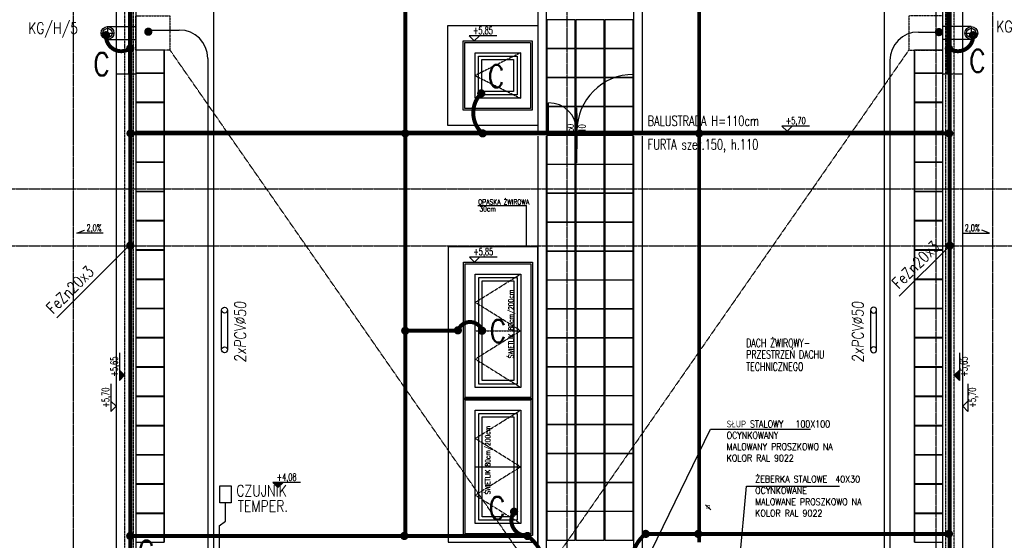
# Model space of a CAD drawing. Extents: x 3880 to 129921, y -116796 to -57711.
# Tile 73 of 110: x 57633 to 59368, y -95513 to -94595. Entities that reach past the tile are written whole.
import ezdxf
from ezdxf.enums import TextEntityAlignment as Align

# ---------------------------------------------------------------- set-up
doc = ezdxf.new("R2010")
doc.units = 0
doc.header["$LTSCALE"] = 2
for name, pattern in [('CENTER', [2, 1.25, -0.25, 0.25, -0.25]), ('DASHED', [0.75, 0.5, -0.25]), ('DASHED2', [0.375, 0.25, -0.125]), ('DIVIDE2', [0.625, 0.25, -0.125, 0, -0.125, 0, -0.125])]:
    doc.linetypes.add(name, pattern=pattern)
doc.layers.get('0').update_dxf_attribs({"color": 101, "linetype": 'CONTINUOUS'})
doc.layers.add('_opis', color=53, linetype='CONTINUOUS', lineweight=9)
for name, color, linetype in [('E35', 6, 'CONTINUOUS'), ('E50', 3, 'CONTINUOUS'), ('Ele-balustrada', 114, 'CONTINUOUS'), ('Ins-wod', 152, 'CONTINUOUS'), ('Okn---okna', 5, 'CONTINUOUS'), ('Okn-opis', 51, 'CONTINUOUS'), ('Opis-rzedne', 52, 'CONTINUOUS'), ('Opis-spadki', 61, 'CONTINUOUS'), ('Os-osie glowne', 1, 'CENTER'), ('Pos-ceramika', 14, 'CONTINUOUS'), ('Pzt-chodniki-hatch', 252, 'CONTINUOUS'), ('Sch-opis', 51, 'CONTINUOUS'), ('W-idok', 9, 'CONTINUOUS'), ('W-idok nad', 5, 'DASHED2'), ('W-izol-w', 144, 'CONTINUOUS'), ('W-widok-spadki', 61, 'CONTINUOUS')]:
    doc.layers.add(name, color=color, linetype=linetype)
doc.styles.add('dwg_opis podstawowy', font='romans.shx', dxfattribs={"width": 0.9})
doc.styles.add('ROMANS', font='romans', dxfattribs={"width": 0.85})
doc.dimstyles.new('CHMIELNA', dxfattribs={"dimscale": 3.5, "dimtxt": 4, "dimasz": 1.5, "dimexe": 3, "dimexo": 0, "dimgap": 1, "dimtad": 1, "dimdec": 1, "dimrnd": 0.5, "dimzin": 12, "dimdsep": 46, "dimtxsty": 'ROMANS', "dimblk": 'DIMTICK', "dimcen": 0.09, "dimse1": 1, "dimse2": 1, "dimclrd": 143, "dimclrt": 53, "dimadec": 0, "dimazin": 0, "dimtfac": 1, "dimtdec": 1, "dimtix": 1, "dimtmove": 2, "dimatfit": 2, "dimldrblk": 'ARCHTICK', "dimfxl": 0, "dimtolj": 1, "dimtzin": 0, "dimarcsym": 0})

# ---------------------------------------------------------------- blocks, each defined once
blk = doc.blocks.new('A$C3F3A465D')
at = {"layer": 'E35'}
for points in [[(0, -69.9), (0, 0)], [(10.5, 0), (10.5, -69.9)]]:
    blk.add_lwpolyline(points, dxfattribs=at)
for centre in [(5.2, 0), (5.2, -69.9)]:
    blk.add_circle(centre, 5.25, dxfattribs=at)
blk = doc.blocks.new('_DSKJGJKLJGFH')
at = {"ltscale": 25}
blk.add_line((0, 0), (0, -62.2), dxfattribs=at)
at = {"ltscale": 25, "style": 'ROMANS', "width": 0.7}
for tag, p in [('Szer.', (-5.7, -29.2)), ('Wys.', (15.1, -30))]:
    blk.add_attdef(tag, text='', height=12, rotation=90, dxfattribs=at).set_placement(p, align=Align.CENTER)
blk = doc.blocks.new('dwg_kota kons 50')
blk.add_hatch(color=256).paths.add_polyline_path([(9, 9), (-9, 9), (0, 0)])
blk.add_lwpolyline([(39.75, 9), (-9, 9), (0, 0), (9, 9)])
at = {"style": 'dwg_opis podstawowy', "width": 0.6}
blk.add_attdef('KOTA_KONS', text='', height=12.75, dxfattribs=at).set_placement((15.375, 8.25), align=Align.BOTTOM_CENTER)
blk = doc.blocks.new('SPADKI')
at = {"ltscale": 25}
blk.add_lwpolyline([(0, 0), (0, -70), (-8, -50), (-8, -50)], dxfattribs=at)
at = {"ltscale": 25, "style": 'ROMANS', "width": 0.7}
blk.add_attdef('SP%', text='', height=18, rotation=90, dxfattribs=at).set_placement((-4.9, -24), align=Align.CENTER)
blk = doc.blocks.new('DIMTICK')
for p, q in [((-1, 0), (1, 0)), ((0, 1), (0, -1))]:
    blk.add_line(p, q)
at = {"const_width": 0.141}
blk.add_lwpolyline([(0.71, 0.71), (-0.71, -0.71)], dxfattribs=at)
blk = doc.blocks.new('dwg_kota arch 50')
blk.add_lwpolyline([(39.75, 9), (-9, 9), (0, 0), (9, 9)])
at = {"style": 'dwg_opis podstawowy', "width": 0.6}
blk.add_attdef('KOTA_ARCH', text='', height=12.75, dxfattribs=at).set_placement((15.375, 8.25), align=Align.BOTTOM_CENTER)
blk = doc.blocks.new('_sfkhmgkjm')
for points in [[(-3.5, 0), (-3.5, -0.5)], [(-3.5, 0), (3.5, 0), (3.5, 0)], [(3.5, 0), (3.5, -0.5)]]:
    blk.add_lwpolyline(points)
blk.add_lwpolyline([(3.5, -0.5, -0.284735), (-3.5, -0.5, -7)], format="xyb")
blk = doc.blocks.new('_kdjkgjksjhgkfhh')
for p, q in [((-11.2, 0), (11.2, 0)), ((0, 11.2), (0, -11.2))]:
    blk.add_line(p, q)
for radius in [11.3, 8.25]:
    blk.add_circle((0, 0), radius)

msp = doc.modelspace()

# ---------------------------------------------------------------- linework, layer by layer
at = {"layer": 'E35'}
for p, q in [((57698.379, -95120.368), (57827.547, -94991.2)), ((57698.379, -95120.368), (57827.547, -94991.2)), ((59182.619, -95082.094), (59271.691, -94993.022))]:
    msp.add_line(p, q, dxfattribs=at)
at = {"layer": 'E35', "ltscale": 0.5}
msp.add_lwpolyline([(58005.615, -95446.642), (57985.615, -95446.642), (57985.615, -95416.618), (58005.615, -95416.618)], close=True, dxfattribs=at)
at = {"layer": 'E50'}
for p, q in [((57973.998, -93166.747), (57973.998, -95967.577)), ((59156.246, -93166.747), (59156.246, -95967.577)), ((57861.636, -94612.751), (57913.998, -94612.751)), ((59216.246, -94616.402), (59252.494, -94616.402)), ((57963.998, -94662.751), (57963.998, -95967.577)), ((59166.246, -94666.402), (59166.246, -95967.577)), ((57995.615, -95478.639), (57995.615, -95446.642)), ((57983.998, -95487.181), (57995.615, -95478.639)), ((57983.998, -95487.181), (57983.998, -95967.577))]:
    msp.add_line(p, q, dxfattribs=at)
at = {"layer": 'E50', "linetype": 'DIVIDE2', "ltscale": 70, "const_width": 7}
for points in [[(57827.547, -91993.022), (57827.547, -95743.022)], [(59271.691, -91993.022), (59271.691, -95743.022)], [(57827.547, -94795.022), (59271.691, -94795.022)], [(58310.493, -95504.895), (57825.404, -95504.895)], [(58310.493, -95504.895), (58527.528, -95504.895)], [(58732.156, -95501.275), (59270.047, -95501.275)]]:
    msp.add_lwpolyline(points, dxfattribs=at)
at = {"layer": 'E50', "const_width": 7}
for points in [[(58312.136, -91993.022), (58312.136, -95504.895)], [(58830.066, -91993.022), (58830.066, -95516.022)], [(58405.046, -95143.022), (58312.136, -95143.022)]]:
    msp.add_lwpolyline(points, dxfattribs=at)
at = {"layer": 'E50', "ltscale": 15, "const_width": 7}
for points in [[(57859.472, -94619.496, 1), (57859.29, -94611.998, 1)], [(57828.138, -94798.771, 1), (57827.956, -94791.273, 1)], [(59270.638, -94798.771, 1), (59270.456, -94791.273, 1)], [(57827.638, -94996.771, 1), (57827.456, -94989.273, 1)]]:
    msp.add_lwpolyline(points, format="xyb", close=True, dxfattribs=at)
at = {"layer": 'E50', "const_width": 7}
for points in [[(59248.744, -94616.402, -1), (59256.244, -94616.402, -1)], [(57784.827, -94625.702, -1), (57784.827, -94618.202, -1)], [(59312.767, -94625.702, 1), (59312.767, -94618.202, 1)], [(57827.547, -94648.917, 1), (57827.547, -94641.417, 1)], [(59270.047, -94648.917, -1), (59270.047, -94641.417, -1)], [(58445.974, -94728.251, -1), (58445.974, -94720.751, -1)], [(58308.386, -94795.022, -1), (58315.886, -94795.022, -1)], [(58448.585, -94798.772, 1), (58448.585, -94791.272, 1)], [(58826.316, -94795.022, -1), (58833.816, -94795.022, -1)], [(59267.941, -94993.022, -1), (59275.441, -94993.022, -1)], [(58308.386, -95143.022, -1), (58315.886, -95143.022, -1)], [(58404.827, -95146.062, -1), (58404.827, -95138.562, -1)], [(58447.547, -95146.772, 1), (58447.547, -95139.272, 1)], [(58503.89, -95465.925, 1), (58503.89, -95458.425, 1)], [(58738.429, -95498.501, -1), (58733.383, -95504.049, -1)], [(58830.946, -95498.501, -1), (58825.9, -95504.049, -1)], [(59266.297, -95501.275, -1), (59273.797, -95501.275, -1)], [(57827.547, -95508.529, -1), (57827.547, -95501.029, -1)], [(58310.493, -95508.645, -1), (58310.493, -95501.145, -1)], [(58525.005, -95502.12, 1), (58530.052, -95507.669, 1)]]:
    msp.add_lwpolyline(points, format="xyb", close=True, dxfattribs=at)
for points in [[(57784.827, -94621.952, 0.62554956), (57827.098, -94645.205, 2.21832926)], [(59312.767, -94621.952, -0.62554956), (59270.497, -94645.205, -2.21832926)], [(58445.974, -94724.501, 0.4275143), (58448.136, -94795.06, 2.21832926)], [(58447.547, -95143.022, 0.71386373), (58405.277, -95142.35, 2.21832926)], [(58503.89, -95462.175, 0.62289278), (58527.567, -95504.445, 2.21832926)], [(58554.094, -95585.625, 0.32953442), (58527.528, -95504.895, 2.21832926)], [(58717.716, -95585.625, -0.34838946), (58735.682, -95500.883, -2.21832926)]]:
    msp.add_lwpolyline(points, format="xyb", dxfattribs=at)
at = {"layer": 'E50'}
for centre, start, end in [((57913.998, -94662.751), 360, 90), ((59216.246, -94666.402), 90, 180)]:
    msp.add_arc(centre, 50, start, end, dxfattribs=at)
at = {"layer": 'Ele-balustrada'}
for points in [[(57825.047, -94689.013), (57825.047, -92019.03)], [(57830.047, -94689.013), (57830.047, -92019.03)], [(59267.047, -94689.013), (59267.047, -92019.03)], [(59272.047, -94689.013), (59272.047, -92019.03)], [(58714.547, -94791.022), (58714.547, -94691.022)], [(58564.547, -94791.022), (58564.547, -94741.022)], [(58612.548, -94847.012), (58612.548, -94750.179)], [(58614.547, -94846.949), (58614.547, -94750.117)], [(57838.736, -94791.022), (59258.359, -94791.022)], [(57838.736, -94795.022), (59258.359, -94795.022)]]:
    msp.add_lwpolyline(points, dxfattribs=at)
for centre, radius, start, end in [((58714.547, -94791.022), 100, 90, 180), ((58564.547, -94791.022), 50, 0, 90)]:
    msp.add_arc(centre, radius, start, end, dxfattribs=at)
at = {"layer": 'Okn---okna'}
for points in [[(58435.047, -94653.022), (58515.047, -94653.022), (58515.047, -94733.022), (58435.047, -94733.022)], [(58441.047, -94659.022), (58509.047, -94659.022), (58509.047, -94727.022), (58441.047, -94727.022)], [(58447.047, -94665.022), (58503.047, -94665.022), (58503.047, -94721.022), (58447.047, -94721.022)], [(58435.547, -95043.022), (58515.547, -95043.022), (58515.547, -95243.022), (58435.547, -95243.022)], [(58441.547, -95049.022), (58509.547, -95049.022), (58509.547, -95237.022), (58441.547, -95237.022)], [(58447.547, -95055.022), (58503.547, -95055.022), (58503.547, -95231.022), (58447.547, -95231.022)], [(58435.547, -95283.022), (58515.547, -95283.022), (58515.547, -95483.022), (58435.547, -95483.022)], [(58441.547, -95289.022), (58509.547, -95289.022), (58509.547, -95477.022), (58441.547, -95477.022)], [(58447.547, -95295.022), (58503.547, -95295.022), (58503.547, -95471.022), (58447.547, -95471.022)]]:
    msp.add_lwpolyline(points, close=True, dxfattribs=at)
at = {"layer": 'Okn---okna', "linetype": 'DASHED', "ltscale": 0.5}
for points in [[(58515.047, -94653.022), (58435.047, -94693.022), (58515.047, -94733.022)], [(58515.547, -95143.022), (58435.547, -95093.022), (58515.547, -95043.022)], [(58515.547, -95143.022), (58435.547, -95193.022), (58515.547, -95243.022)], [(58515.547, -95383.022), (58435.547, -95333.022), (58515.547, -95283.022)], [(58515.547, -95383.022), (58435.547, -95433.022), (58515.547, -95483.022)]]:
    msp.add_lwpolyline(points, dxfattribs=at)
at = {"layer": 'Okn---okna'}
msp.add_lwpolyline([(58435.547, -95383.022), (58515.547, -95383.022), (58515.547, -95383.022)], dxfattribs=at)
at = {"layer": 'Os-osie glowne'}
for points in [[(57727.547, -96575.018), (57727.547, -91070.848)], [(57827.547, -96575.018), (57827.547, -91070.848)], [(58597.547, -96575.018), (58597.547, -91070.848)], [(59247.547, -96575.018), (59247.547, -91070.848)], [(59347.547, -96575.018), (59347.547, -91070.848)], [(50525.547, -94893.022), (62792.547, -94893.022)], [(50525.547, -94993.022), (62792.547, -94993.022)]]:
    msp.add_lwpolyline(points, dxfattribs=at)
at = {"layer": 'Pos-ceramika'}
for points in [[(58387.047, -94605.022), (58545.547, -94605.022), (58545.547, -94781.022), (58387.047, -94781.022)], [(58545.547, -94995.022), (58387.547, -94995.022), (58387.547, -95516.022), (58545.548, -95516.022)]]:
    msp.add_lwpolyline(points, close=True, dxfattribs=at)
at = {"layer": 'Pzt-chodniki-hatch'}
for points in [[(58561.548, -94595.022), (58561.548, -94645.022), (58611.548, -94645.022), (58611.548, -94595.022)], [(58612.548, -94595.022), (58612.548, -94645.022), (58662.548, -94645.022), (58662.548, -94595.022)], [(58663.548, -94595.022), (58663.548, -94645.022), (58713.548, -94645.022), (58713.548, -94595.022)], [(57837.547, -94648.022), (57837.547, -94688.022), (57887.547, -94688.022), (57887.547, -94648.022)], [(58561.548, -94646.022), (58561.548, -94696.022), (58611.548, -94696.022), (58611.548, -94646.022)], [(58612.548, -94646.022), (58612.548, -94696.022), (58662.548, -94696.022), (58662.548, -94646.022)], [(58663.548, -94646.022), (58663.548, -94696.022), (58713.548, -94696.022), (58713.548, -94646.022)], [(59209.547, -94648.022), (59209.547, -94688.022), (59259.547, -94688.022), (59259.547, -94648.022)], [(57837.547, -94689.522), (57837.547, -94739.522), (57887.547, -94739.522), (57887.547, -94689.522)], [(59209.547, -94689.522), (59209.547, -94739.522), (59259.547, -94739.522), (59259.547, -94689.522)], [(58561.548, -94697.022), (58561.548, -94747.022), (58611.548, -94747.022), (58611.548, -94697.022)], [(58612.548, -94697.022), (58612.548, -94747.022), (58662.548, -94747.022), (58662.548, -94697.022)], [(58663.548, -94697.022), (58663.548, -94747.022), (58713.548, -94747.022), (58713.548, -94697.022)], [(57837.547, -94741.022), (57837.547, -94791.022), (57887.547, -94791.022), (57887.547, -94741.022)], [(58561.548, -94748.022), (58561.548, -94798.022), (58611.548, -94798.022), (58611.548, -94748.022)], [(58612.548, -94748.022), (58612.548, -94798.022), (58662.548, -94798.022), (58662.548, -94748.022)], [(58663.548, -94748.022), (58663.548, -94798.022), (58713.548, -94798.022), (58713.548, -94748.022)], [(59209.547, -94741.022), (59209.547, -94791.022), (59259.547, -94791.022), (59259.547, -94741.022)], [(57837.547, -94795.022), (57837.547, -94845.022), (57887.547, -94845.022), (57887.547, -94795.022)], [(58561.548, -94799.022), (58561.548, -94849.022), (58611.548, -94849.022), (58611.548, -94799.022)], [(58612.548, -94799.022), (58612.548, -94849.022), (58662.548, -94849.022), (58662.548, -94799.022)], [(58663.548, -94799.022), (58663.548, -94849.022), (58713.548, -94849.022), (58713.548, -94799.022)], [(59209.547, -94795.022), (59209.547, -94845.022), (59259.547, -94845.022), (59259.547, -94795.022)], [(57837.547, -94846.622), (57837.547, -94896.622), (57887.547, -94896.622), (57887.547, -94846.622)], [(58561.548, -94850.022), (58561.548, -94900.022), (58611.548, -94900.022), (58611.548, -94850.022)], [(58612.548, -94850.022), (58612.548, -94900.022), (58662.548, -94900.022), (58662.548, -94850.022)], [(58663.548, -94850.022), (58663.548, -94900.022), (58713.548, -94900.022), (58713.548, -94850.022)], [(59209.547, -94846.622), (59209.547, -94896.622), (59259.547, -94896.622), (59259.547, -94846.622)], [(57837.547, -94898.222), (57837.547, -94948.222), (57887.547, -94948.222), (57887.547, -94898.222)], [(58561.548, -94901.022), (58561.548, -94951.022), (58611.548, -94951.022), (58611.548, -94901.022)], [(58612.548, -94901.022), (58612.548, -94951.022), (58662.548, -94951.022), (58662.548, -94901.022)], [(58663.548, -94901.022), (58663.548, -94951.022), (58713.548, -94951.022), (58713.548, -94901.022)], [(59209.547, -94898.222), (59209.547, -94948.222), (59259.547, -94948.222), (59259.547, -94898.222)], [(57837.547, -94949.822), (57837.547, -94999.822), (57887.547, -94999.822), (57887.547, -94949.822)], [(58561.548, -94952.022), (58561.548, -95002.022), (58611.548, -95002.022), (58611.548, -94952.022)], [(58612.548, -94952.022), (58612.548, -95002.022), (58662.548, -95002.022), (58662.548, -94952.022)], [(58663.548, -94952.022), (58663.548, -95002.022), (58713.548, -95002.022), (58713.548, -94952.022)], [(59209.547, -94949.822), (59209.547, -94999.822), (59259.547, -94999.822), (59259.547, -94949.822)], [(57837.547, -95001.422), (57837.547, -95051.422), (57887.547, -95051.422), (57887.547, -95001.422)], [(58561.548, -95003.022), (58561.548, -95053.022), (58611.548, -95053.022), (58611.548, -95003.022)], [(58612.548, -95003.022), (58612.548, -95053.022), (58662.548, -95053.022), (58662.548, -95003.022)], [(58663.548, -95003.022), (58663.548, -95053.022), (58713.548, -95053.022), (58713.548, -95003.022)], [(59209.547, -95001.422), (59209.547, -95051.422), (59259.547, -95051.422), (59259.547, -95001.422)], [(57837.547, -95053.022), (57837.547, -95103.022), (57887.547, -95103.022), (57887.547, -95053.022)], [(58561.548, -95054.022), (58561.548, -95104.022), (58611.548, -95104.022), (58611.548, -95054.022)], [(58612.548, -95054.022), (58612.548, -95104.022), (58662.548, -95104.022), (58662.548, -95054.022)], [(58663.548, -95054.022), (58663.548, -95104.022), (58713.548, -95104.022), (58713.548, -95054.022)], [(59209.547, -95053.022), (59209.547, -95103.022), (59259.547, -95103.022), (59259.547, -95053.022)], [(57837.547, -95104.622), (57837.547, -95154.622), (57887.547, -95154.622), (57887.547, -95104.622)], [(58561.548, -95105.022), (58561.548, -95155.022), (58611.548, -95155.022), (58611.548, -95105.022)], [(58612.548, -95105.022), (58612.548, -95155.022), (58662.548, -95155.022), (58662.548, -95105.022)], [(58663.548, -95105.022), (58663.548, -95155.022), (58713.548, -95155.022), (58713.548, -95105.022)], [(59209.547, -95104.622), (59209.547, -95154.622), (59259.547, -95154.622), (59259.547, -95104.622)], [(57837.547, -95156.222), (57837.547, -95206.222), (57887.547, -95206.222), (57887.547, -95156.222)], [(58561.548, -95156.022), (58561.548, -95206.022), (58611.548, -95206.022), (58611.548, -95156.022)], [(58612.548, -95156.022), (58612.548, -95206.022), (58662.548, -95206.022), (58662.548, -95156.022)], [(58663.548, -95156.022), (58663.548, -95206.022), (58713.548, -95206.022), (58713.548, -95156.022)], [(59209.547, -95156.222), (59209.547, -95206.222), (59259.547, -95206.222), (59259.547, -95156.222)], [(57837.547, -95207.822), (57837.547, -95257.822), (57887.547, -95257.822), (57887.547, -95207.822)], [(58561.548, -95207.022), (58561.548, -95257.022), (58611.548, -95257.022), (58611.548, -95207.022)], [(58612.548, -95207.022), (58612.548, -95257.022), (58662.548, -95257.022), (58662.548, -95207.022)], [(58663.548, -95207.022), (58663.548, -95257.022), (58713.548, -95257.022), (58713.548, -95207.022)], [(59209.547, -95207.822), (59209.547, -95257.822), (59259.547, -95257.822), (59259.547, -95207.822)], [(57837.547, -95259.422), (57837.547, -95309.422), (57887.547, -95309.422), (57887.547, -95259.422)], [(58561.548, -95258.022), (58561.548, -95308.022), (58611.548, -95308.022), (58611.548, -95258.022)], [(58612.548, -95258.022), (58612.548, -95308.022), (58662.548, -95308.022), (58662.548, -95258.022)], [(58663.548, -95258.022), (58663.548, -95308.022), (58713.548, -95308.022), (58713.548, -95258.022)], [(59209.547, -95259.422), (59209.547, -95309.422), (59259.547, -95309.422), (59259.547, -95259.422)], [(57837.547, -95311.022), (57837.547, -95361.022), (57887.547, -95361.022), (57887.547, -95311.022)], [(58561.548, -95309.022), (58561.548, -95359.022), (58611.548, -95359.022), (58611.548, -95309.022)], [(58612.548, -95309.022), (58612.548, -95359.022), (58662.548, -95359.022), (58662.548, -95309.022)], [(58663.548, -95309.022), (58663.548, -95359.022), (58713.548, -95359.022), (58713.548, -95309.022)], [(59209.547, -95311.022), (59209.547, -95361.022), (59259.547, -95361.022), (59259.547, -95311.022)], [(57837.547, -95362.622), (57837.547, -95412.622), (57887.547, -95412.622), (57887.547, -95362.622)], [(58561.548, -95360.022), (58561.548, -95410.022), (58611.548, -95410.022), (58611.548, -95360.022)], [(58612.548, -95360.022), (58612.548, -95410.022), (58662.548, -95410.022), (58662.548, -95360.022)], [(58663.548, -95360.022), (58663.548, -95410.022), (58713.548, -95410.022), (58713.548, -95360.022)], [(59209.547, -95362.622), (59209.547, -95412.622), (59259.547, -95412.622), (59259.547, -95362.622)], [(57837.547, -95414.222), (57837.547, -95464.222), (57887.547, -95464.222), (57887.547, -95414.222)], [(58561.548, -95411.022), (58561.548, -95461.022), (58611.548, -95461.022), (58611.548, -95411.022)], [(58612.548, -95411.022), (58612.548, -95461.022), (58662.548, -95461.022), (58662.548, -95411.022)], [(58663.548, -95411.022), (58663.548, -95461.022), (58713.548, -95461.022), (58713.548, -95411.022)], [(59209.547, -95414.222), (59209.547, -95464.222), (59259.547, -95464.222), (59259.547, -95414.222)], [(57837.547, -95466.022), (57837.547, -95516.022), (57887.547, -95516.022), (57887.547, -95466.022)], [(58561.548, -95462.022), (58561.548, -95512.022), (58611.548, -95512.022), (58611.548, -95462.022)], [(58612.548, -95462.022), (58612.548, -95512.022), (58662.548, -95512.022), (58662.548, -95462.022)], [(58663.548, -95462.022), (58663.548, -95512.022), (58713.548, -95512.022), (58713.548, -95462.022)], [(59209.547, -95466.022), (59209.547, -95516.022), (59259.547, -95516.022), (59259.547, -95466.022)]]:
    msp.add_lwpolyline(points, close=True, dxfattribs=at)
at = {"layer": 'Sch-opis'}
msp.add_line((58841.294, -95449.738), (58850.619, -95459.063), dxfattribs=at)
for points in [[(58439.918, -94922.218), (58525.707, -94922.218)], [(58525.707, -94995.022), (58525.707, -94922.218)]]:
    msp.add_lwpolyline(points, dxfattribs=at)
at = {"layer": 'Sch-opis', "const_width": 0.72}
msp.add_lwpolyline([(58843.076, -95451.521), (58843.076, -95457.281), (58848.836, -95457.281), (58848.836, -95451.521), (58843.076, -95451.521)], dxfattribs=at)
at = {"layer": 'W-idok', "linetype": 'DASHED', "ltscale": 0.5}
for p, q in [((57817.547, -92003.022), (57817.547, -95733.022)), ((57832.547, -92003.022), (57832.547, -95748.022)), ((59264.547, -95748.022), (59264.547, -92003.022)), ((59279.547, -95733.022), (59279.547, -92003.022))]:
    msp.add_line(p, q, dxfattribs=at)
at = {"layer": 'W-idok'}
for p, q in [((57887.547, -94648.022), (57887.547, -95516.022)), ((59209.547, -95516.022), (59209.547, -94648.022))]:
    msp.add_line(p, q, dxfattribs=at)
for points in [[(58714.547, -92020.522), (58714.547, -94791.022)], [(58560.547, -92372.022), (58560.547, -94791.022)], [(58545.547, -93015.478), (58545.547, -94791.022)], [(58729.547, -93095.164), (58729.547, -94791.022)], [(57787.547, -94606.772), (57837.547, -94606.772)], [(59309.547, -94606.772), (59259.547, -94606.772)], [(57787.547, -94629.272), (57837.547, -94629.272)], [(59309.547, -94629.272), (59259.547, -94629.272)], [(58545.547, -94800.022), (58545.547, -95631.022)], [(58560.547, -94800.022), (58560.547, -95753.022)], [(58714.547, -94800.022), (58714.547, -95753.022)], [(58729.547, -94800.022), (58729.547, -95631.022)]]:
    msp.add_lwpolyline(points, dxfattribs=at)
for points in [[(58414.047, -94632.022), (58536.047, -94632.022), (58536.047, -94754.022), (58414.047, -94754.022)], [(58414.547, -95022.022), (58536.547, -95022.022), (58536.547, -95264.022), (58414.547, -95264.022)], [(58414.547, -95262.022), (58536.547, -95262.022), (58536.547, -95504.022), (58414.547, -95504.022)]]:
    msp.add_lwpolyline(points, close=True, dxfattribs=at)
at = {"layer": 'W-idok', "linetype": 'DASHED'}
for points in [[(58417.047, -94635.022), (58533.047, -94635.022), (58533.047, -94751.022), (58417.047, -94751.022)], [(58417.547, -95025.022), (58533.547, -95025.022), (58533.547, -95261.022), (58417.547, -95261.022)], [(58417.547, -95265.022), (58533.547, -95265.022), (58533.547, -95501.022), (58417.547, -95501.022)]]:
    msp.add_lwpolyline(points, close=True, dxfattribs=at)
at = {"layer": 'W-idok nad'}
msp.add_lwpolyline([(58435.547, -95143.022), (58515.547, -95143.022)], dxfattribs=at)
at = {"layer": 'W-izol-w', "linetype": 'Continuous'}
for p, q in [((57837.547, -92018.022), (57837.547, -95753.022)), ((59259.547, -95753.022), (59259.547, -92018.022)), ((57802.547, -94050.022), (57802.547, -94800.022)), ((59294.547, -94800.022), (59294.547, -94050.022)), ((57802.547, -94800.022), (57802.547, -95718.022)), ((59294.547, -95718.022), (59294.547, -94800.022))]:
    msp.add_line(p, q, dxfattribs=at)
for points in [[(57802.547, -94690.022), (57837.547, -94690.022)], [(59259.547, -94690.022), (59294.547, -94690.022)]]:
    msp.add_lwpolyline(points, dxfattribs=at)
at = {"layer": 'W-widok-spadki', "linetype": 'DASHED', "ltscale": 0.5}
for points in [[(57837.547, -94588.022), (57897.547, -94588.022), (57897.547, -94648.022), (57837.547, -94648.022)], [(59259.547, -94588.022), (59199.547, -94588.022), (59199.547, -94648.022), (59259.547, -94648.022)]]:
    msp.add_lwpolyline(points, close=True, dxfattribs=at)
for points in [[(58548.547, -95585.022), (57897.547, -94648.022)], [(59199.547, -94648.022), (58548.547, -95585.022)]]:
    msp.add_lwpolyline(points, dxfattribs=at)

# ---------------------------------------------------------------- block references
at = {"layer": 'E35', "rotation": 180.0000000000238}
msp.add_blockref('A$C3F3A465D', (57998.863, -95176.618), dxfattribs=at)
at = {"layer": 'E35', "xscale": -1, "rotation": 179.9999999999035}
msp.add_blockref('A$C3F3A465D', (59132.233, -95176.618), dxfattribs=at)
at = {"layer": 'Ele-balustrada', "xscale": -1}
for p, rotation in [((57827.547, -94690.022), 180), ((57837.547, -94793.022), 90)]:
    msp.add_blockref('_sfkhmgkjm', p, dxfattribs=dict(at, rotation=rotation))
at = {"layer": 'Ele-balustrada'}
for p, rotation in [((59269.547, -94690.022), 180), ((59259.547, -94793.022), 270)]:
    msp.add_blockref('_sfkhmgkjm', p, dxfattribs=dict(at, rotation=rotation))
at = {"layer": 'Ins-wod'}
for p in [(57787.547, -94618.022), (59309.547, -94618.022)]:
    msp.add_blockref('_kdjkgjksjhgkfhh', p, dxfattribs=at)
at = {"layer": 'Okn-opis'}
msp.add_blockref('_DSKJGJKLJGFH', (58614.547, -94759.926), dxfattribs=at).add_auto_attribs({'Szer.': '150', 'Wys.': '110'})
at = {"layer": 'Opis-rzedne'}
for name, p, values in [('dwg_kota arch 50', (58433.747, -94632.022), {'KOTA_ARCH': '+5,85'}), ('dwg_kota arch 50', (58984.877, -94791.022), {'KOTA_ARCH': '+5,70'}), ('dwg_kota arch 50', (58434.247, -95022.022), {'KOTA_ARCH': '+5,85'}), ('dwg_kota kons 50', (58087.836, -95419.493), {'KOTA_KONS': '+4,08'})]:
    msp.add_blockref(name, p, dxfattribs=at).add_auto_attribs(values)
at = {"layer": 'Opis-rzedne', "rotation": 90}
for name, p, values in [('dwg_kota kons 50', (57817.547, -95221.612), {'KOTA_KONS': '+5,65'}), ('dwg_kota arch 50', (57802.547, -95276.275), {'KOTA_ARCH': '+5,70'})]:
    msp.add_blockref(name, p, dxfattribs=at).add_auto_attribs(values)
at = {"layer": 'Opis-rzedne'}
ref = msp.add_blockref('dwg_kota kons 50', (59279.547, -95221.612), dxfattribs=dict(at, xscale=-1, rotation=270))
ref.add_attrib('KOTA_KONS', '+5,65', dxfattribs={"layer": '0', "height": 12.75, "rotation": 90, "style": 'dwg_opis podstawowy', "width": 0.6}).set_placement((59306.619, -95206.237), align=Align.BOTTOM_CENTER)
ref = msp.add_blockref('dwg_kota arch 50', (59294.547, -95276.275), dxfattribs=dict(at, xscale=-1, rotation=270))
ref.add_attrib('KOTA_ARCH', '+5,70', dxfattribs={"layer": '0', "height": 12.75, "rotation": 90, "style": 'dwg_opis podstawowy', "width": 0.6}).set_placement((59321.619, -95260.9), align=Align.BOTTOM_CENTER)
at = {"layer": 'Opis-spadki', "xscale": 0.6604040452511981, "yscale": 0.6604040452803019, "zscale": 0.6604040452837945, "rotation": 270}
msp.add_blockref('SPADKI', (57779.73, -94970.928), dxfattribs=at).add_auto_attribs({'SP%': '2,0%'})
at = {"layer": 'Opis-spadki'}
ref = msp.add_blockref('SPADKI', (59295.365, -94970.928), dxfattribs=dict(at, xscale=-0.6604040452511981, yscale=0.6604040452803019, zscale=0.6604040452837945, rotation=90))
ref.add_attrib('SP%', '2,0%', dxfattribs={"layer": '0', "ltscale": 25, "height": 11.8873, "style": 'ROMANS', "width": 0.7}).set_placement((59311.246, -94967.694), align=Align.CENTER)

# ---------------------------------------------------------------- texts
at = {"layer": 'E35', "style": 'ROMANS', "width": 0.8}
for s, p in [('KG/H/5', (57691.467, -94610.767)), ('KG/H/7', (59397.364, -94608.225))]:
    msp.add_text(s, height=20, rotation=0, dxfattribs=at).set_placement(p, align=Align.MIDDLE)
for p in [(59181.671, -95070.622), (57691.728, -95114.6), (57691.728, -95114.6)]:
    msp.add_text('FeZn20x3', height=20, rotation=45, dxfattribs=at).set_placement(p)
at = {"layer": 'E35', "style": 'ROMANS', "oblique": 5, "width": 0.8}
for p in [(58031.473, -95199.092), (59119.624, -95199.092)]:
    msp.add_text('2xPCV%%C50', height=20, rotation=90, dxfattribs=at).set_placement(p)
at = {"layer": 'E35', "ltscale": 0.5, "style": 'ROMANS', "width": 0.8}
for s, p in [('CZUJNIK', (58014.452, -95435.036)), ('TEMPER.', (58016.738, -95462.18))]:
    msp.add_text(s, height=20, dxfattribs=at).set_placement(p)
at = {"layer": 'E50', "ltscale": 50, "style": 'ROMANS', "width": 0.8}
for p in [(57762.597, -94692.972), (59305.922, -94687.333), (58457.797, -94714.356), (58460.949, -95163.517), (58459.422, -95475.669), (57841.137, -95552.73)]:
    msp.add_text('C', height=40, dxfattribs=at).set_placement(p)
at = {"layer": 'Sch-opis', "style": 'ROMANS', "width": 0.7}
for s, height, p in [('BALUSTRADA H=110cm', 18, (58739.244, -94781.92)), ('FURTA szer.150, h.110', 18, (58739.244, -94823.486)), ('OPASKA ŻWIROWA', 9, (58440.54, -94920.454)), ('30cm', 9, (58442.776, -94932.689)), ('DACH ŻWIROWY- ', 14.4, (58912.984, -95171.818)), ('PRZESTRZEŃ DACHU', 14.4, (58912.984, -95192.061)), ('TECHNICZNEGO', 14.4, (58912.984, -95213.609))]:
    msp.add_text(s, height=height, dxfattribs=at).set_placement(p)
for p in [(58502.8, -95191.756), (58462.022, -95431.756)]:
    msp.add_text('ŚWIETLIK 80cm/200cm', height=9, rotation=90, dxfattribs=at).set_placement(p)
at = {"layer": 'Sch-opis', "char_height": 12, "width": 203.76147, "attachment_point": 1, "style": 'ROMANS'}
for s, insert in [('SŁUP STALOWY   100X100 OCYNKOWANY \\PMALOWANY PROSZKOWO NA KOLOR RAL 9022', (58878.466, -95301.562)), ('ŻEBERKA STALOWE  40X30 OCYNKOWANE \\PMALOWANE PROSZKOWO NA KOLOR RAL 9022', (58928.702, -95398.733))]:
    msp.add_mtext(s, dxfattribs=dict(at, insert=insert))

# ---------------------------------------------------------------- leaders
at = {"layer": '_opis'}
msp.add_leader([(58896.949, -95600.679), (58913.629, -95417.259), (59077.302, -95417.259)], dimstyle='CHMIELNA', override={"dimasz": 3, "dimtad": 0}, dxfattribs=at)
at = {"layer": 'Sch-opis'}
msp.add_leader([(58719.359, -95585.625), (58850.153, -95316.639), (59026.421, -95316.639)], dimstyle='CHMIELNA', override={"dimasz": 3, "dimtad": 0}, dxfattribs=at)

doc.saveas('drawing.dxf')
